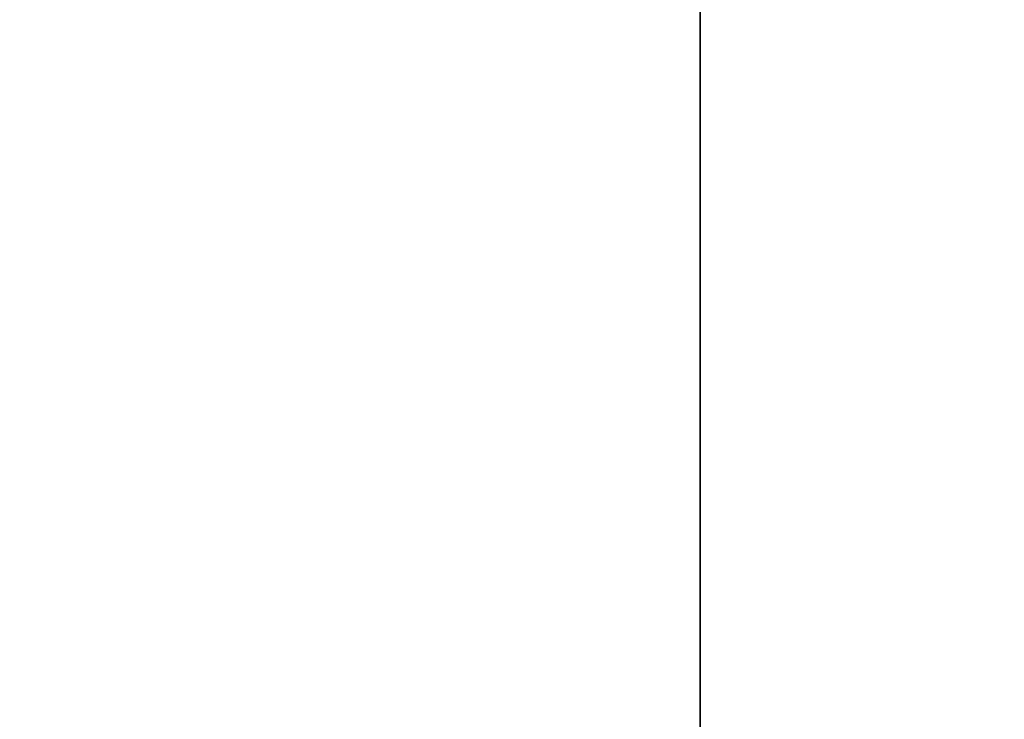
# Model space of a CAD drawing. Header units: millimetres. Extents: x 549 to 1049, y -22 to 79.
# Tile 57 of 127: x 658.0983 to 658.10156, y 47.9876 to 47.98992. Entities that reach past the tile are written whole.
import ezdxf

# ---------------------------------------------------------------- set-up
doc = ezdxf.new("R2010")
doc.units = ezdxf.units.MM
doc.header["$LTSCALE"] = 41.718519
doc.layers.add('34', color=7, linetype='CONTINUOUS')
doc.layers.add('35', color=7, linetype='CONTINUOUS')

msp = doc.modelspace()

# ---------------------------------------------------------------- linework, layer by layer
at = {"layer": '34', "color": 44, "linetype": 'Continuous', "true_color": 0x8c7500}
for points in [[(658.1005531, 77.3974301, 136.2806055), (651.4867758, -22.0025699, 140.9509181), (651.4867758, 77.3974301, 140.9509181), (658.1005531, 77.3974301, 136.2806055)], [(658.1005531, -22.0025699, 136.2806055), (651.4867758, -22.0025699, 140.9509181), (658.1005531, 77.3974301, 136.2806055), (658.1005531, -22.0025699, 136.2806055)], [(664.8620954, 77.3974301, 131.8269088), (658.1005531, -22.0025699, 136.2806055), (658.1005531, 77.3974301, 136.2806055), (664.8620954, 77.3974301, 131.8269088)], [(664.8620954, -22.0025699, 131.8269088), (658.1005531, -22.0025699, 136.2806055), (664.8620954, 77.3974301, 131.8269088), (664.8620954, -22.0025699, 131.8269088)]]:
    msp.add_3dface(points, dxfattribs=at)
at = {"layer": '35', "color": 44, "linetype": 'Continuous', "true_color": 0x8c7500}
for points in [[(657.8847809, -22.0025699, 549.1826163), (664.6416648, -22.0025699, 553.6433774), (657.8847809, 77.3974301, 549.1826163), (657.8847809, -22.0025699, 549.1826163)], [(657.8847809, 77.3974301, 549.1826163), (664.6416648, -22.0025699, 553.6433774), (664.6416648, 77.3974301, 553.6433774), (657.8847809, 77.3974301, 549.1826163)]]:
    msp.add_3dface(points, dxfattribs=at)

doc.saveas('drawing.dxf')
